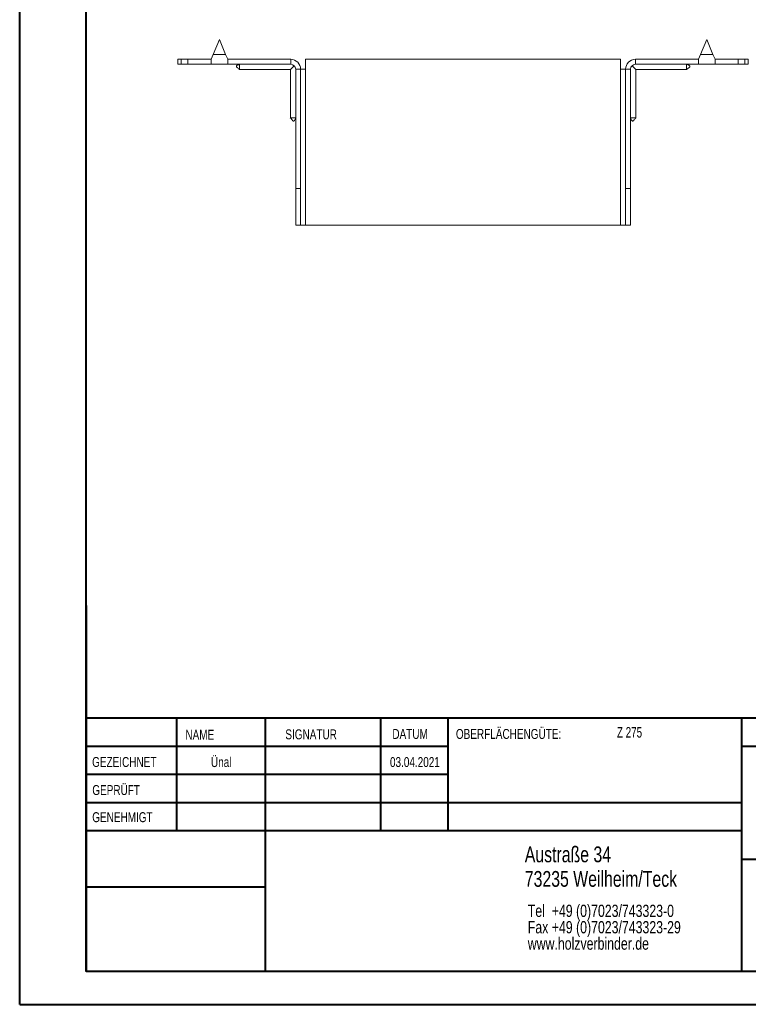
# Model space of a CAD drawing. Header units: millimetres. Extents: x 0 to 210, y 0 to 297.
# Tile 1 of 6: x 0 to 110, y 0 to 149. Entities that reach past the tile are written whole.
import ezdxf

# ---------------------------------------------------------------- set-up
doc = ezdxf.new("R2010")
doc.units = ezdxf.units.MM
doc.styles.add('SLDTEXTSTYLE0', font='TXT', dxfattribs={"width": 0.75})
doc.styles.add('SLDTEXTSTYLE2', font='TXT', dxfattribs={"width": 0.7})

# ---------------------------------------------------------------- blocks, each defined once
blk = doc.blocks.new('SW_NOTE_0')
at = {"color": 0, "linetype": 'Continuous', "lineweight": 0, "char_height": 1.8521, "attachment_point": 1, "style": 'SLDTEXTSTYLE0'}
for s, insert in [('Tel  +49 (0)7023/743323-0', (0, 2.39)), ('Fax +49 (0)7023/743323-29', (0, -0.08)), ('www.holzverbinder.de', (0, -2.55))]:
    blk.add_mtext(s, dxfattribs=dict(at, insert=insert))

msp = doc.modelspace()

# ---------------------------------------------------------------- linework, layer by layer
at = {"color": 7, "linetype": 'Continuous', "lineweight": 40}
for p, q in [((0.08, 0.21), (0.08, 297.21)), ((10.08, 5.21), (10.08, 292.21)), ((10.11, 60.37), (10.11, 5.12)), ((205.08, 43.37), (10.11, 43.37)), ((23.71, 43.37), (23.71, 26.37)), ((37.1, 43.37), (37.1, 5.12)), ((54.51, 43.37), (54.51, 26.37)), ((64.71, 26.37), (64.71, 43.37)), ((108.91, 43.37), (108.91, 5.12)), ((64.71, 39.1), (10.11, 39.1)), ((205.08, 39.12), (108.91, 39.12)), ((64.71, 34.87), (10.11, 34.87)), ((108.91, 30.62), (10.11, 30.62)), ((108.91, 26.37), (10.11, 26.37)), ((108.91, 22.12), (205.08, 22.12)), ((37.1, 17.87), (10.11, 17.87)), ((10.11, 13.71), (10.08, 13.71)), ((10.11, 9.46), (10.08, 9.46)), ((10.08, 5.21), (205.08, 5.21)), ((0.08, 0.21), (210.08, 0.21))]:
    msp.add_line(p, q, dxfattribs=at)
at = {"color": 7, "linetype": 'Continuous', "lineweight": 15}
for p, q in [((30.2, 145.74), (29.26, 143.49)), ((31.13, 143.49), (30.2, 145.74)), ((103.7, 145.74), (102.76, 143.49)), ((104.63, 143.49), (103.7, 145.74)), ((23.95, 142.74), (23.95, 141.99)), ((23.95, 142.74), (24.45, 142.74)), ((24.45, 142.74), (24.45, 141.99)), ((24.45, 142.74), (25.45, 142.74)), ((25.45, 141.99), (25.45, 142.74)), ((28.95, 142.74), (25.45, 142.74)), ((29.26, 143.49), (28.95, 142.74)), ((28.95, 142.74), (28.95, 141.99)), ((29.26, 143.49), (31.13, 143.49)), ((31.45, 142.74), (31.13, 143.49)), ((40.95, 142.74), (31.45, 142.74)), ((31.45, 141.99), (31.45, 142.74)), ((40.95, 141.99), (40.95, 142.74)), ((43.2, 141.24), (43.2, 142.74)), ((90.7, 142.74), (43.2, 142.74)), ((90.7, 142.74), (90.7, 141.24)), ((92.95, 141.99), (92.95, 142.74)), ((92.95, 142.74), (102.45, 142.74)), ((102.76, 143.49), (102.45, 142.74)), ((102.45, 142.74), (102.45, 141.99)), ((102.76, 143.49), (104.63, 143.49)), ((104.95, 142.74), (104.63, 143.49)), ((104.95, 141.99), (104.95, 142.74)), ((104.95, 142.74), (108.45, 142.74)), ((108.45, 141.99), (108.45, 142.74)), ((108.45, 142.74), (109.45, 142.74)), ((109.45, 141.99), (109.45, 142.74)), ((109.45, 142.74), (109.95, 142.74)), ((109.95, 141.99), (109.95, 142.74)), ((24.45, 141.99), (23.95, 141.99)), ((25.45, 141.99), (24.45, 141.99)), ((28.95, 141.99), (25.45, 141.99)), ((28.95, 141.99), (31.45, 141.99)), ((40.95, 141.99), (31.45, 141.99)), ((33.25, 141.19), (40.9, 141.19)), ((40.9, 141.19), (41.48, 141.77)), ((40.9, 141.19), (40.9, 133.93)), ((41.7, 141.24), (42.45, 141.24)), ((41.7, 123.24), (41.7, 141.24)), ((42.45, 123.24), (42.45, 141.24)), ((42.45, 141.24), (43.2, 141.24)), ((43.2, 117.74), (43.2, 141.24)), ((90.7, 141.24), (90.7, 117.74)), ((90.7, 141.24), (91.45, 141.24)), ((92.2, 141.24), (91.45, 141.24)), ((91.45, 123.24), (91.45, 141.24)), ((92.2, 123.24), (92.2, 141.24)), ((92.42, 141.77), (93, 141.19)), ((92.95, 141.99), (102.45, 141.99)), ((93, 141.19), (100.65, 141.19)), ((93, 133.93), (93, 141.19)), ((102.45, 141.99), (104.95, 141.99)), ((104.95, 141.99), (108.45, 141.99)), ((109.45, 141.99), (108.45, 141.99)), ((109.95, 141.99), (109.45, 141.99)), ((42.45, 123.24), (41.7, 123.24)), ((41.7, 117.74), (41.7, 123.24)), ((42.45, 117.74), (42.45, 123.24)), ((91.45, 123.24), (92.2, 123.24)), ((91.45, 117.74), (91.45, 123.24)), ((92.2, 117.74), (92.2, 123.24)), ((41.7, 117.74), (42.45, 117.74)), ((42.45, 117.74), (43.2, 117.74)), ((90.7, 117.74), (43.2, 117.74)), ((90.7, 117.74), (91.45, 117.74)), ((91.45, 117.74), (92.2, 117.74))]:
    msp.add_line(p, q, dxfattribs=at)
at = {"color": 7, "linetype": 'Continuous', "lineweight": 0}
for p, q in [((64.71, 39.12), (10.11, 39.12)), ((23.71, 5.21), (23.71, 5.12)), ((54.51, 5.21), (54.51, 5.12))]:
    msp.add_line(p, q, dxfattribs=at)
at = {"color": 7, "linetype": 'Continuous', "lineweight": 15}
for centre, radius, start, end in [((40.95, 141.24), 1.5, 0, 90), ((92.95, 141.24), 1.5, 90, 180), ((40.95, 141.24), 0.75, 0, 90), ((92.95, 141.24), 0.75, 90, 180)]:
    msp.add_arc(centre, radius, start, end, dxfattribs=at)
for points, knots in [([(33.25, 141.99), (33.13, 141.95), (32.96, 141.89), (32.8, 141.79), (32.75, 141.72), (32.75, 141.69), (32.75, 141.65), (32.76, 141.61), (32.83, 141.53), (33, 141.4), (33.15, 141.27), (33.25, 141.18)], [0, 0, 0, 0, 0.285501, 0.392615, 0.433608, 0.452355, 0.47104, 0.511905, 0.562272, 0.6953, 1, 1, 1, 1]), ([(33.25, 141.99), (33.25, 141.91), (33.25, 141.72), (33.25, 141.45), (33.25, 141.26), (33.25, 141.18), (33.25, 141.2), (33.25, 141.2)], [0, 0, 0, 0, 0.1769989, 0.4375318, 0.6980723, 0.958616, 1, 1, 1, 1]), ([(100.64, 141.18), (100.73, 141.26), (100.85, 141.37), (101.03, 141.5), (101.12, 141.59), (101.15, 141.65), (101.15, 141.69), (101.14, 141.72), (101.11, 141.77), (100.96, 141.89), (100.79, 141.95), (100.65, 141.99)], [0, 0, 0, 0, 0.256731, 0.386951, 0.489173, 0.528771, 0.547318, 0.566205, 0.608673, 0.662214, 1, 1, 1, 1]), ([(100.65, 141.99), (100.65, 141.91), (100.65, 141.72), (100.65, 141.45), (100.65, 141.26), (100.65, 141.18), (100.65, 141.2), (100.65, 141.2)], [0, 0, 0, 0, 0.1769989, 0.4375318, 0.6980723, 0.958616, 1, 1, 1, 1]), ([(40.89, 133.93), (40.96, 133.85), (41.08, 133.72), (41.2, 133.54), (41.29, 133.45), (41.36, 133.43), (41.39, 133.43), (41.43, 133.43), (41.47, 133.46), (41.6, 133.61), (41.65, 133.78), (41.7, 133.93)], [0, 0, 0, 0, 0.256731, 0.386951, 0.489173, 0.528771, 0.547318, 0.566205, 0.608673, 0.662214, 1, 1, 1, 1]), ([(40.91, 133.93), (40.91, 133.93), (40.92, 133.93), (41.09, 133.93), (41.31, 133.93), (41.52, 133.93), (41.64, 133.93), (41.7, 133.93)], [0, 0, 0, 0, 0.217783, 0.478083, 0.738383, 0.867316, 1, 1, 1, 1]), ([(92.2, 133.93), (92.24, 133.81), (92.29, 133.64), (92.4, 133.48), (92.47, 133.43), (92.5, 133.43), (92.54, 133.43), (92.58, 133.44), (92.66, 133.51), (92.79, 133.68), (92.92, 133.83), (93, 133.93)], [0, 0, 0, 0, 0.285501, 0.392615, 0.433608, 0.452355, 0.47104, 0.511905, 0.562272, 0.6953, 1, 1, 1, 1]), ([(92.99, 133.93), (92.98, 133.93), (92.97, 133.93), (92.81, 133.93), (92.59, 133.93), (92.37, 133.93), (92.26, 133.93), (92.2, 133.93)], [0, 0, 0, 0, 0.217783, 0.478083, 0.738383, 0.867316, 1, 1, 1, 1])]:
    msp.add_open_spline(points, degree=3, knots=knots, dxfattribs=at)

# ---------------------------------------------------------------- block references
at = {"color": 7, "linetype": 'Continuous', "lineweight": 0}
msp.add_blockref('SW_NOTE_0', (76.7, 12.85), dxfattribs=at)

# ---------------------------------------------------------------- texts
for s, insert, char_height, attachment_point, style in [('NAME', (25.07, 41.62), 1.5, 1, 'SLDTEXTSTYLE0'), ('SIGNATUR', (40.14, 41.68), 1.5, 1, 'SLDTEXTSTYLE0'), ('DATUM', (56.28, 41.74), 1.5, 1, 'SLDTEXTSTYLE0'), ('OBERFLÄCHENGÜTE:', (65.86, 41.74), 1.5, 1, 'SLDTEXTSTYLE0'), ('Z 275', (90.14, 42.03), 1.587, 1, 'SLDTEXTSTYLE2'), ('GEZEICHNET', (11, 37.51), 1.5, 1, 'SLDTEXTSTYLE0'), ('Ünal', (30.47, 37.5), 1.499, 2, 'SLDTEXTSTYLE0'), ('03.04.2021', (59.68, 37.5), 1.499, 2, 'SLDTEXTSTYLE0'), ('GEPRÜFT', (11.03, 33.28), 1.5, 1, 'SLDTEXTSTYLE0'), ('GENEHMIGT', (11.02, 29.19), 1.5, 1, 'SLDTEXTSTYLE0'), ('Austraße 34', (76.25, 24.02), 2.3813, 1, 'SLDTEXTSTYLE0'), ('73235 Weilheim/Teck', (76.25, 20.32), 2.3813, 1, 'SLDTEXTSTYLE0')]:
    msp.add_mtext(s, dxfattribs=dict(at, insert=insert, char_height=char_height, attachment_point=attachment_point, style=style))

doc.saveas('drawing.dxf')
